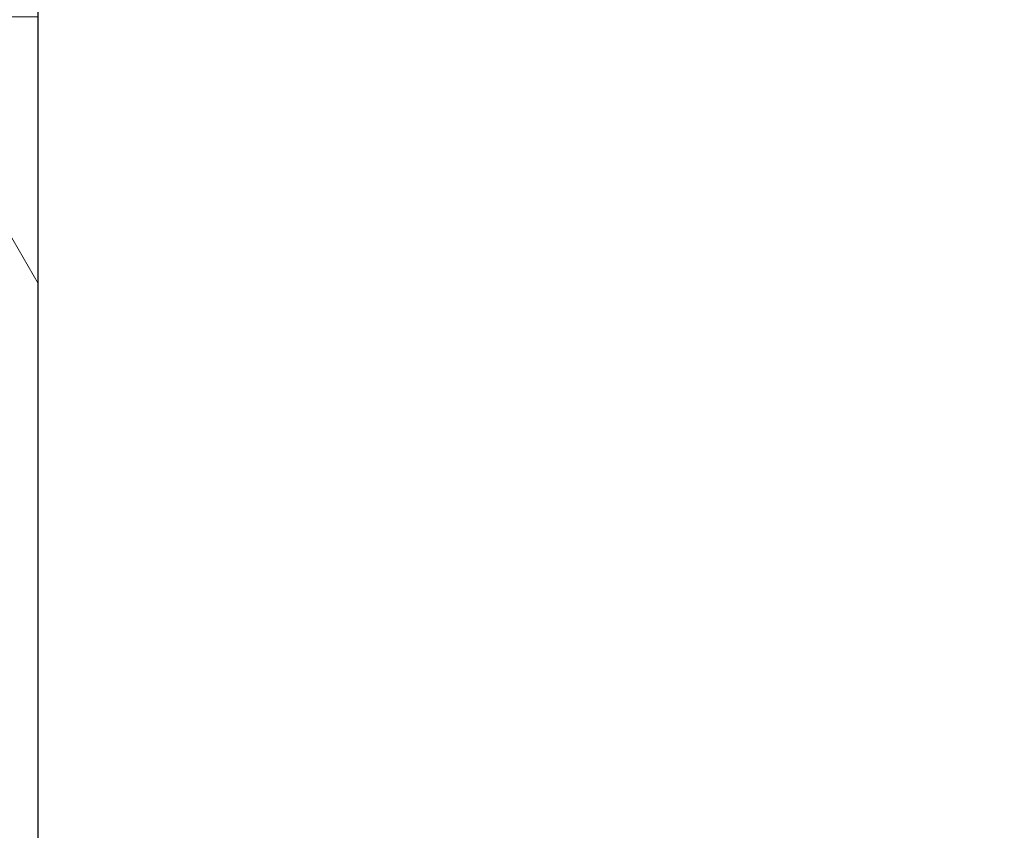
# Model space of a CAD drawing. Header units: millimetres. Extents: x -1777 to 1198744, y 17256 to 76241.
# Tile 109 of 201: x 127935 to 127958, y 52481 to 52501. Entities that reach past the tile are written whole.
import ezdxf

# ---------------------------------------------------------------- set-up
doc = ezdxf.new("R2010")
doc.units = ezdxf.units.MM
doc.layers.add('Beschriftung', color=7, linetype='Continuous', lineweight=9)
doc.styles.add('LBB3.5M1000', font='isocp.shx', dxfattribs={"height": 3.5})

msp = doc.modelspace()

# ---------------------------------------------------------------- hatches: boundary and pattern name
h = msp.add_hatch()
h.set_pattern_fill('ANSI33', color=256, scale=50)
h.set_pattern_definition([(45, (42400.1, 91172.18), (-224.5064, 224.5064), []), (45, (42624.6, 91172.18), (-224.5064, 224.5064), [158.75, -79.375])])
h.paths.add_polyline_path([(128396.39671, 52816.36326), (127935.59851, 52811.17604), (127935.59851, 52477.17604), (128053.09713, 52477.17604), (128053.09713, 52479.17604), (128213.09713, 52479.17604), (128338.18417, 52477.17604), (128338.18417, 52467.17604), (128384.58417, 52467.17604), (128494.94887, 52466.81276)])
at = {"lineweight": 5}
h = msp.add_hatch(dxfattribs=at)
h.set_pattern_fill('NET3', color=0, scale=10)
h.set_pattern_definition([(0, (42400.086, 91172.177), (0, 31.75), []), (60, (42400.086, 91172.177), (-27.496307, 15.875), []), (120, (42400.086, 91172.177), (-27.496307, -15.875), [])])
h.paths.add_polyline_path([(127895.59851, 51321.72172), (127935.59851, 51321.72172), (127935.59851, 52811.17604), (127895.59851, 52811.17604)])

# ---------------------------------------------------------------- linework, layer by layer
msp.add_line((127935.59851, 51321.72172), (127935.59851, 52811.17604))

# ---------------------------------------------------------------- texts
at = {"layer": 'Beschriftung', "insert": (-641.05085, 52759.07674), "char_height": 500, "width": 7399.7669481, "attachment_point": 1, "style": 'LBB3.5M1000'}
msp.add_mtext('\\pi2004.5;{\\fArial|b0|i0|c0|p34;TOP VIEW\\P\\pi1431.8;\\fArial|b0|i1|c0|p34;DRAUFSICHT\\P\\pi64.583;\\fArial|b0|i0|c0|p34;\\H0.6x;(SECTION THROUGH PUMP HOUSE)\\P\\pi330.31;\\fArial|b0|i1|c0|p34;(SCHNITT DURCH PUMPENHAUS)}', dxfattribs=at)

doc.saveas('drawing.dxf')
